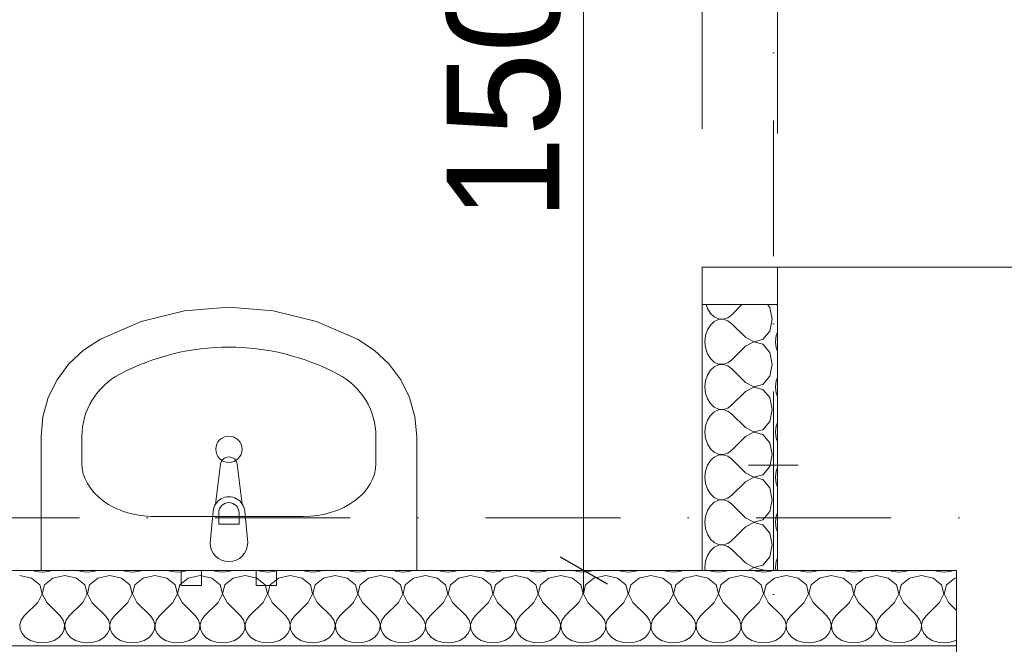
# Model space of a CAD drawing. Header units: millimetres. Extents: x 100377 to 152816, y -1988 to 13902.
# Tile 18 of 58: x 130469 to 131780, y 139 to 969. Entities that reach past the tile are written whole.
import ezdxf

# ---------------------------------------------------------------- set-up
doc = ezdxf.new("R2010")
doc.units = ezdxf.units.MM
doc.header["$MEASUREMENT"] = 0
doc.linetypes.add('Kropki i Kreski', pattern=[360, 180, -90, 0, -90])
doc.layers.add('Nowe_0', color=7, linetype='Continuous')
doc.layers.add('Nowe_299-A Wymiary Opisy', color=7, linetype='Continuous')
for name, color, linetype, lineweight in [('Nowe_0_Nr_pióra__1', 7, 'Continuous', 13), ('Nowe_0_Nr_pióra__2', 251, 'Continuous', 13), ('Nowe_299-A Wymiary Opisy_Nr_pióra__1', 7, 'Continuous', 13), ('Nowe_299-A Wymiary Opisy_Nr_pióra__21', 7, 'Continuous', 25), ('Nowe_810-G Ogólne_Nr_pióra__1', 7, 'Continuous', 13)]:
    doc.layers.add(name, color=color, linetype=linetype, lineweight=lineweight)
doc.styles.add('STYL_AUTOMATYCZNY_1', font='txt')
doc.dimstyles.new('STYL_AUTOMATYCZNY__2', dxfattribs={"dimtxt": 200, "dimasz": 47.5, "dimexe": 0.18, "dimexo": 300, "dimgap": 0.09, "dimtad": 1, "dimtih": 1, "dimtoh": 1, "dimdec": 0, "dimlfac": 0.1, "dimzin": 0, "dimdsep": 46, "dimtxsty": 'STYL_AUTOMATYCZNY_1', "dimblk": 'ARROWHEAD_2', "dimblk1": 'ARROWHEAD_2', "dimblk2": 'ARROWHEAD_2', "dimcen": 0.09, "dimclrd": 7, "dimclre": 7, "dimclrt": 7, "dimadec": 1, "dimazin": 0, "dimtfac": 1, "dimtdec": 4, "dimtmove": 0, "dimatfit": 3, "dimfxl": 0, "dimtolj": 1, "dimtzin": 0, "dimarcsym": 0})
doc.dimstyles.new('STYL_AUTOMATYCZNY__4', dxfattribs={"dimtxt": 150, "dimasz": 47.5, "dimexe": 0.18, "dimexo": 300, "dimgap": 0.09, "dimtad": 1, "dimdec": 0, "dimlfac": 0.1, "dimzin": 0, "dimdsep": 46, "dimtxsty": 'STYL_AUTOMATYCZNY_1', "dimblk": 'ARROWHEAD_2', "dimblk1": 'ARROWHEAD_2', "dimblk2": 'ARROWHEAD_2', "dimcen": 0.09, "dimclrd": 7, "dimclre": 7, "dimclrt": 7, "dimadec": 1, "dimazin": 0, "dimtfac": 1, "dimtdec": 4, "dimtmove": 0, "dimatfit": 3, "dimfxl": 0, "dimtolj": 1, "dimtzin": 0, "dimarcsym": 0})

# ---------------------------------------------------------------- blocks, each defined once
blk = doc.blocks.new('*X36')
at = {"layer": 'Nowe_0_Nr_pióra__1', "color": 7, "linetype": 'Continuous', "lineweight": 13}
for p, q in [((131382.9, 590.4), (131384.6, 585.2)), ((131430.5, 590.4), (131417.1, 577)), ((131467.5, 586.8), (131464.5, 590.4)), ((131476.9, 590.4), (131477.7, 588.2)), ((131384.6, 585.2), (131388.5, 578.8)), ((131388.5, 578.8), (131393.6, 574.1)), ((131411.7, 573), (131417.1, 577)), ((131470.8, 571), (131467.5, 586.8)), ((131393.6, 567.8), (131388.5, 563.1)), ((131393.6, 574.1), (131399.5, 571.5)), ((131399.5, 570.5), (131393.6, 567.8)), ((131399.5, 571.5), (131405.6, 571.1)), ((131405.6, 570.9), (131399.5, 570.5)), ((131405.6, 571.1), (131411.7, 573)), ((131411.7, 569), (131405.6, 570.9)), ((131417.1, 565), (131411.7, 569)), ((131435, 547), (131417.1, 565)), ((131467.5, 555.2), (131470.8, 571)), ((131384.6, 556.8), (131382.1, 549.2)), ((131388.5, 563.1), (131384.6, 556.8)), ((131458.4, 544.1), (131467.5, 555.2)), ((131477.7, 553.7), (131476.2, 549.2)), ((131382.1, 549.2), (131381.2, 541)), ((131381.2, 541), (131382.1, 532.8)), ((131435, 547), (131446.4, 541.1)), ((131446.4, 540.9), (131435, 535)), ((131446.4, 541.1), (131458.4, 544.1)), ((131458.4, 537.8), (131446.4, 540.9)), ((131467.5, 526.8), (131458.4, 537.8)), ((131476.2, 549.2), (131475.3, 541)), ((131475.3, 541), (131476.2, 532.8)), ((131382.1, 532.8), (131384.6, 525.2)), ((131384.6, 525.2), (131388.5, 518.8)), ((131435, 535), (131417.1, 517)), ((131470.8, 511), (131467.5, 526.8)), ((131476.2, 532.8), (131477.7, 528.2)), ((131388.5, 518.8), (131393.6, 514.1)), ((131393.6, 514.1), (131399.5, 511.5)), ((131399.5, 511.5), (131405.6, 511.1)), ((131405.6, 511.1), (131411.7, 513)), ((131411.7, 513), (131417.1, 517)), ((131467.5, 495.2), (131470.8, 511)), ((131388.5, 503.1), (131384.6, 496.8)), ((131393.6, 507.8), (131388.5, 503.1)), ((131399.5, 510.5), (131393.6, 507.8)), ((131405.6, 510.9), (131399.5, 510.5)), ((131411.7, 509), (131405.6, 510.9)), ((131417.1, 505), (131411.7, 509)), ((131435, 487), (131417.1, 505)), ((131382.1, 489.2), (131381.2, 481)), ((131384.6, 496.8), (131382.1, 489.2)), ((131435, 487), (131446.4, 481.1)), ((131458.4, 484.1), (131467.5, 495.2)), ((131476.2, 489.2), (131475.3, 481)), ((131477.7, 493.7), (131476.2, 489.2)), ((131381.2, 481), (131382.1, 472.8)), ((131382.1, 472.8), (131384.6, 465.2)), ((131435, 475), (131417.1, 457)), ((131446.4, 480.9), (131435, 475)), ((131446.4, 481.1), (131458.4, 484.1)), ((131458.4, 477.8), (131446.4, 480.9)), ((131467.5, 466.8), (131458.4, 477.8)), ((131475.3, 481), (131476.2, 472.8)), ((131476.2, 472.8), (131477.7, 468.2)), ((131384.6, 465.2), (131388.5, 458.8)), ((131388.5, 458.8), (131393.6, 454.1)), ((131470.8, 451), (131467.5, 466.8)), ((131393.6, 447.8), (131388.5, 443.1)), ((131393.6, 454.1), (131399.5, 451.5)), ((131399.5, 450.5), (131393.6, 447.8)), ((131399.5, 451.5), (131405.6, 451.1)), ((131405.6, 450.9), (131399.5, 450.5)), ((131405.6, 451.1), (131411.7, 453)), ((131411.7, 449), (131405.6, 450.9)), ((131411.7, 453), (131417.1, 457)), ((131417.1, 445), (131411.7, 449)), ((131467.5, 435.2), (131470.8, 451)), ((131384.6, 436.8), (131382.1, 429.2)), ((131388.5, 443.1), (131384.6, 436.8)), ((131435, 427), (131417.1, 445)), ((131458.4, 424.1), (131467.5, 435.2)), ((131477.7, 433.7), (131476.2, 429.2)), ((131382.1, 429.2), (131381.2, 421)), ((131381.2, 421), (131382.1, 412.8)), ((131435, 427), (131446.4, 421.1)), ((131446.4, 420.9), (131435, 415)), ((131446.4, 421.1), (131458.4, 424.1)), ((131458.4, 417.8), (131446.4, 420.9)), ((131476.2, 429.2), (131475.3, 421)), ((131475.3, 421), (131476.2, 412.8)), ((131382.1, 412.8), (131384.6, 405.2)), ((131435, 415), (131417.1, 397)), ((131467.5, 406.8), (131458.4, 417.8)), ((131470.8, 391), (131467.5, 406.8)), ((131476.2, 412.8), (131477.7, 408.2)), ((131384.6, 405.2), (131388.5, 398.8)), ((131388.5, 398.8), (131393.6, 394.1)), ((131393.6, 394.1), (131399.5, 391.5)), ((131411.7, 393), (131417.1, 397)), ((131388.5, 383.1), (131384.6, 376.8)), ((131393.6, 387.8), (131388.5, 383.1)), ((131399.5, 390.5), (131393.6, 387.8)), ((131399.5, 391.5), (131405.6, 391.1)), ((131405.6, 390.9), (131399.5, 390.5)), ((131405.6, 391.1), (131411.7, 393)), ((131411.7, 389), (131405.6, 390.9)), ((131417.1, 385), (131411.7, 389)), ((131435, 367), (131417.1, 385)), ((131467.5, 375.2), (131470.8, 391)), ((131382.1, 369.2), (131381.2, 361)), ((131384.6, 376.8), (131382.1, 369.2)), ((131435, 367), (131446.4, 361.1)), ((131458.4, 364.1), (131467.5, 375.2)), ((131476.2, 369.2), (131475.3, 361)), ((131477.7, 373.7), (131476.2, 369.2)), ((131381.2, 361), (131382.1, 352.8)), ((131435, 355), (131417.1, 337)), ((131446.4, 360.9), (131435, 355)), ((131446.4, 361.1), (131458.4, 364.1)), ((131458.4, 357.8), (131446.4, 360.9)), ((131467.5, 346.8), (131458.4, 357.8)), ((131475.3, 361), (131476.2, 352.8)), ((131382.1, 352.8), (131384.6, 345.2)), ((131384.6, 345.2), (131388.5, 338.8)), ((131470.8, 331), (131467.5, 346.8)), ((131476.2, 352.8), (131477.7, 348.2)), ((131388.5, 338.8), (131393.6, 334.1)), ((131393.6, 327.8), (131388.5, 323.1)), ((131393.6, 334.1), (131399.5, 331.5)), ((131399.5, 330.5), (131393.6, 327.8)), ((131399.5, 331.5), (131405.6, 331.1)), ((131405.6, 330.9), (131399.5, 330.5)), ((131405.6, 331.1), (131411.7, 333)), ((131411.7, 329), (131405.6, 330.9)), ((131411.7, 333), (131417.1, 337)), ((131417.1, 325), (131411.7, 329)), ((131467.5, 315.2), (131470.8, 331)), ((131384.6, 316.8), (131382.1, 309.2)), ((131388.5, 323.1), (131384.6, 316.8)), ((131435, 307), (131417.1, 325)), ((131458.4, 304.1), (131467.5, 315.2)), ((131382.1, 309.2), (131381.2, 301)), ((131435, 307), (131446.4, 301.1)), ((131446.4, 301.1), (131458.4, 304.1)), ((131476.2, 309.2), (131475.3, 301)), ((131477.7, 313.7), (131476.2, 309.2)), ((131381.2, 301), (131382.1, 292.8)), ((131382.1, 292.8), (131384.6, 285.2)), ((131435, 295), (131417.1, 277)), ((131446.4, 300.9), (131435, 295)), ((131458.4, 297.8), (131446.4, 300.9)), ((131467.5, 286.8), (131458.4, 297.8)), ((131475.3, 301), (131476.2, 292.8)), ((131476.2, 292.8), (131477.7, 288.2)), ((131384.6, 285.2), (131388.5, 278.8)), ((131388.5, 278.8), (131393.6, 274.1)), ((131411.7, 273), (131417.1, 277)), ((131470.8, 271), (131467.5, 286.8)), ((131388.5, 263.1), (131384.6, 256.8)), ((131393.6, 267.8), (131388.5, 263.1)), ((131393.6, 274.1), (131399.5, 271.5)), ((131399.5, 270.5), (131393.6, 267.8)), ((131399.5, 271.5), (131405.6, 271.1)), ((131405.6, 270.9), (131399.5, 270.5)), ((131405.6, 271.1), (131411.7, 273)), ((131411.7, 269), (131405.6, 270.9)), ((131417.1, 265), (131411.7, 269)), ((131435, 247), (131417.1, 265)), ((131467.5, 255.2), (131470.8, 271)), ((131382.1, 249.2), (131381.2, 241)), ((131384.6, 256.8), (131382.1, 249.2)), ((131458.4, 244.1), (131467.5, 255.2)), ((131476.2, 249.2), (131475.3, 241)), ((131477.7, 253.7), (131476.2, 249.2)), ((131381.2, 241), (131381.6, 237)), ((131435, 247), (131446.4, 241.1)), ((131446.4, 240.9), (131439, 237)), ((131446.4, 241.1), (131458.4, 244.1)), ((131458.4, 237.8), (131446.4, 240.9)), ((131459.1, 237), (131458.4, 237.8)), ((131475.3, 241), (131475.7, 237))]:
    blk.add_line(p, q, dxfattribs=at)
blk = doc.blocks.new('Wypełnienie_18_1', base_point=(0, 0))
at = {"layer": 'Nowe_0_Nr_pióra__1', "color": 7, "linetype": 'Continuous', "lineweight": 13, "flags": 128}
blk.add_lwpolyline([(131377.7, 237), (131477.7, 237), (131477.7, 590.4), (131377.7, 590.4)], close=True, dxfattribs=at)
at = {"layer": 'Nowe_0_Nr_pióra__1', "color": 7, "linetype": 'Continuous', "lineweight": 13}
blk.add_blockref('*X36', (0, 0), dxfattribs=at)
blk = doc.blocks.new('*X62')
at = {"layer": 'Nowe_0_Nr_pióra__1', "color": 7, "linetype": 'Continuous', "lineweight": 13}
for p, q in [((130486.6, 237), (130491.2, 235.5)), ((130507.6, 235.5), (130512.1, 237)), ((130546.6, 237), (130551.2, 235.5)), ((130567.6, 235.5), (130572.1, 237)), ((130606.6, 237), (130611.2, 235.5)), ((130627.6, 235.5), (130632.1, 237)), ((130666.6, 237), (130671.2, 235.5)), ((130687.6, 235.5), (130692.1, 237)), ((130726.6, 237), (130731.2, 235.5)), ((130747.6, 235.5), (130752.1, 237)), ((130786.6, 237), (130791.2, 235.5)), ((130807.6, 235.5), (130812.1, 237)), ((130846.6, 237), (130851.2, 235.5)), ((130867.6, 235.5), (130872.1, 237)), ((130906.6, 237), (130911.2, 235.5)), ((130927.6, 235.5), (130932.1, 237)), ((130966.6, 237), (130971.2, 235.5)), ((130987.6, 235.5), (130992.1, 237)), ((131026.6, 237), (131031.2, 235.5)), ((131047.6, 235.5), (131052.1, 237)), ((131086.6, 237), (131091.2, 235.5)), ((131107.6, 235.5), (131112.1, 237)), ((131146.6, 237), (131151.2, 235.5)), ((131167.6, 235.5), (131172.1, 237)), ((131206.6, 237), (131211.2, 235.5)), ((131227.6, 235.5), (131232.1, 237)), ((131266.6, 237), (131271.2, 235.5)), ((131287.6, 235.5), (131292.1, 237)), ((131326.6, 237), (131331.2, 235.5)), ((131347.6, 235.5), (131352.1, 237)), ((131386.6, 237), (131391.2, 235.5)), ((131407.6, 235.5), (131412.1, 237)), ((131446.6, 237), (131451.2, 235.5)), ((131467.6, 235.5), (131472.1, 237)), ((131506.6, 237), (131511.2, 235.5)), ((131527.6, 235.5), (131532.1, 237)), ((131566.6, 237), (131571.2, 235.5)), ((131587.6, 235.5), (131592.1, 237)), ((131626.6, 237), (131631.2, 235.5)), ((131647.6, 235.5), (131652.1, 237)), ((131686.6, 237), (131691.2, 235.5)), ((131707.6, 235.5), (131712.1, 237)), ((130485.1, 226.9), (130469.4, 230.2)), ((130496.2, 217.8), (130485.1, 226.9)), ((130491.2, 235.5), (130499.4, 234.7)), ((130499.4, 234.7), (130507.6, 235.5)), ((130513.6, 226.9), (130502.5, 217.8)), ((130529.4, 230.2), (130513.6, 226.9)), ((130545.1, 226.9), (130529.4, 230.2)), ((130556.2, 217.8), (130545.1, 226.9)), ((130551.2, 235.5), (130559.4, 234.7)), ((130559.4, 234.7), (130567.6, 235.5)), ((130573.6, 226.9), (130562.5, 217.8)), ((130589.4, 230.2), (130573.6, 226.9)), ((130605.1, 226.9), (130589.4, 230.2)), ((130616.2, 217.8), (130605.1, 226.9)), ((130611.2, 235.5), (130619.4, 234.7)), ((130619.4, 234.7), (130627.6, 235.5)), ((130633.6, 226.9), (130622.5, 217.8)), ((130649.4, 230.2), (130633.6, 226.9)), ((130665.1, 226.9), (130649.4, 230.2)), ((130676.2, 217.8), (130665.1, 226.9)), ((130671.2, 235.5), (130679.4, 234.7)), ((130679.4, 234.7), (130687.6, 235.5)), ((130693.6, 226.9), (130682.5, 217.8)), ((130709.4, 230.2), (130693.6, 226.9)), ((130725.1, 226.9), (130709.4, 230.2)), ((130736.2, 217.8), (130725.1, 226.9)), ((130731.2, 235.5), (130739.4, 234.7)), ((130739.4, 234.7), (130747.6, 235.5)), ((130753.6, 226.9), (130742.5, 217.8)), ((130769.4, 230.2), (130753.6, 226.9)), ((130785.1, 226.9), (130769.4, 230.2)), ((130796.2, 217.8), (130785.1, 226.9)), ((130791.2, 235.5), (130799.4, 234.7)), ((130799.4, 234.7), (130807.6, 235.5)), ((130813.6, 226.9), (130802.5, 217.8)), ((130829.4, 230.2), (130813.6, 226.9)), ((130845.1, 226.9), (130829.4, 230.2)), ((130856.2, 217.8), (130845.1, 226.9)), ((130851.2, 235.5), (130859.4, 234.7)), ((130859.4, 234.7), (130867.6, 235.5)), ((130873.6, 226.9), (130862.5, 217.8)), ((130889.4, 230.2), (130873.6, 226.9)), ((130905.1, 226.9), (130889.4, 230.2)), ((130916.2, 217.8), (130905.1, 226.9)), ((130911.2, 235.5), (130919.4, 234.7)), ((130919.4, 234.7), (130927.6, 235.5)), ((130933.6, 226.9), (130922.5, 217.8)), ((130949.4, 230.2), (130933.6, 226.9)), ((130965.1, 226.9), (130949.4, 230.2)), ((130976.2, 217.8), (130965.1, 226.9)), ((130971.2, 235.5), (130979.4, 234.7)), ((130979.4, 234.7), (130987.6, 235.5)), ((130993.6, 226.9), (130982.5, 217.8)), ((131009.4, 230.2), (130993.6, 226.9)), ((131025.1, 226.9), (131009.4, 230.2)), ((131036.2, 217.8), (131025.1, 226.9)), ((131031.2, 235.5), (131039.4, 234.7)), ((131039.4, 234.7), (131047.6, 235.5)), ((131053.6, 226.9), (131042.5, 217.8)), ((131069.4, 230.2), (131053.6, 226.9)), ((131085.1, 226.9), (131069.4, 230.2)), ((131096.2, 217.8), (131085.1, 226.9)), ((131091.2, 235.5), (131099.4, 234.7)), ((131099.4, 234.7), (131107.6, 235.5)), ((131113.6, 226.9), (131102.5, 217.8)), ((131129.4, 230.2), (131113.6, 226.9)), ((131145.1, 226.9), (131129.4, 230.2)), ((131156.2, 217.8), (131145.1, 226.9)), ((131151.2, 235.5), (131159.4, 234.7)), ((131159.4, 234.7), (131167.6, 235.5)), ((131173.6, 226.9), (131162.5, 217.8)), ((131189.4, 230.2), (131173.6, 226.9)), ((131205.1, 226.9), (131189.4, 230.2)), ((131216.2, 217.8), (131205.1, 226.9)), ((131211.2, 235.5), (131219.4, 234.7)), ((131219.4, 234.7), (131227.6, 235.5)), ((131233.6, 226.9), (131222.5, 217.8)), ((131249.4, 230.2), (131233.6, 226.9)), ((131265.1, 226.9), (131249.4, 230.2)), ((131276.2, 217.8), (131265.1, 226.9)), ((131271.2, 235.5), (131279.4, 234.7)), ((131279.4, 234.7), (131287.6, 235.5)), ((131293.6, 226.9), (131282.5, 217.8)), ((131309.4, 230.2), (131293.6, 226.9)), ((131325.1, 226.9), (131309.4, 230.2)), ((131336.2, 217.8), (131325.1, 226.9)), ((131331.2, 235.5), (131339.4, 234.7)), ((131339.4, 234.7), (131347.6, 235.5)), ((131353.6, 226.9), (131342.5, 217.8)), ((131369.4, 230.2), (131353.6, 226.9)), ((131385.1, 226.9), (131369.4, 230.2)), ((131396.2, 217.8), (131385.1, 226.9)), ((131391.2, 235.5), (131399.4, 234.7)), ((131399.4, 234.7), (131407.6, 235.5)), ((131413.6, 226.9), (131402.5, 217.8)), ((131429.4, 230.2), (131413.6, 226.9)), ((131445.1, 226.9), (131429.4, 230.2)), ((131456.2, 217.8), (131445.1, 226.9)), ((131451.2, 235.5), (131459.4, 234.7)), ((131459.4, 234.7), (131467.6, 235.5)), ((131473.6, 226.9), (131462.5, 217.8)), ((131489.4, 230.2), (131473.6, 226.9)), ((131505.1, 226.9), (131489.4, 230.2)), ((131516.2, 217.8), (131505.1, 226.9)), ((131511.2, 235.5), (131519.4, 234.7)), ((131519.4, 234.7), (131527.6, 235.5)), ((131533.6, 226.9), (131522.5, 217.8)), ((131549.4, 230.2), (131533.6, 226.9)), ((131565.1, 226.9), (131549.4, 230.2)), ((131576.2, 217.8), (131565.1, 226.9)), ((131571.2, 235.5), (131579.4, 234.7)), ((131579.4, 234.7), (131587.6, 235.5)), ((131593.6, 226.9), (131582.5, 217.8)), ((131609.4, 230.2), (131593.6, 226.9)), ((131625.1, 226.9), (131609.4, 230.2)), ((131636.2, 217.8), (131625.1, 226.9)), ((131631.2, 235.5), (131639.4, 234.7)), ((131639.4, 234.7), (131647.6, 235.5)), ((131653.6, 226.9), (131642.5, 217.8)), ((131669.4, 230.2), (131653.6, 226.9)), ((131685.1, 226.9), (131669.4, 230.2)), ((131696.2, 217.8), (131685.1, 226.9)), ((131691.2, 235.5), (131699.4, 234.7)), ((131699.4, 234.7), (131707.6, 235.5)), ((131713.6, 226.9), (131702.5, 217.8)), ((131716.2, 227.4), (131713.6, 226.9)), ((130499.2, 205.8), (130496.2, 217.8)), ((130502.5, 217.8), (130499.5, 205.8)), ((130559.2, 205.8), (130556.2, 217.8)), ((130562.5, 217.8), (130559.5, 205.8)), ((130619.2, 205.8), (130616.2, 217.8)), ((130622.5, 217.8), (130619.5, 205.8)), ((130679.2, 205.8), (130676.2, 217.8)), ((130682.5, 217.8), (130679.5, 205.8)), ((130739.2, 205.8), (130736.2, 217.8)), ((130742.5, 217.8), (130739.5, 205.8)), ((130799.2, 205.8), (130796.2, 217.8)), ((130802.5, 217.8), (130799.5, 205.8)), ((130859.2, 205.8), (130856.2, 217.8)), ((130862.5, 217.8), (130859.5, 205.8)), ((130919.2, 205.8), (130916.2, 217.8)), ((130922.5, 217.8), (130919.5, 205.8)), ((130979.2, 205.8), (130976.2, 217.8)), ((130982.5, 217.8), (130979.5, 205.8)), ((131039.2, 205.8), (131036.2, 217.8)), ((131042.5, 217.8), (131039.5, 205.8)), ((131099.2, 205.8), (131096.2, 217.8)), ((131102.5, 217.8), (131099.5, 205.8)), ((131159.2, 205.8), (131156.2, 217.8)), ((131162.5, 217.8), (131159.5, 205.8)), ((131219.2, 205.8), (131216.2, 217.8)), ((131222.5, 217.8), (131219.5, 205.8)), ((131279.2, 205.8), (131276.2, 217.8)), ((131282.5, 217.8), (131279.5, 205.8)), ((131339.2, 205.8), (131336.2, 217.8)), ((131342.5, 217.8), (131339.5, 205.8)), ((131399.2, 205.8), (131396.2, 217.8)), ((131402.5, 217.8), (131399.5, 205.8)), ((131459.2, 205.8), (131456.2, 217.8)), ((131462.5, 217.8), (131459.5, 205.8)), ((131519.2, 205.8), (131516.2, 217.8)), ((131522.5, 217.8), (131519.5, 205.8)), ((131579.2, 205.8), (131576.2, 217.8)), ((131582.5, 217.8), (131579.5, 205.8)), ((131639.2, 205.8), (131636.2, 217.8)), ((131642.5, 217.8), (131639.5, 205.8)), ((131699.2, 205.8), (131696.2, 217.8)), ((131702.5, 217.8), (131699.5, 205.8)), ((130493.4, 194.4), (130499.2, 205.8)), ((130499.5, 205.8), (130505.4, 194.4)), ((130553.4, 194.4), (130559.2, 205.8)), ((130559.5, 205.8), (130565.4, 194.4)), ((130613.4, 194.4), (130619.2, 205.8)), ((130619.5, 205.8), (130625.4, 194.4)), ((130673.4, 194.4), (130679.2, 205.8)), ((130679.5, 205.8), (130685.4, 194.4)), ((130733.4, 194.4), (130739.2, 205.8)), ((130739.5, 205.8), (130745.4, 194.4)), ((130793.4, 194.4), (130799.2, 205.8)), ((130799.5, 205.8), (130805.4, 194.4)), ((130853.4, 194.4), (130859.2, 205.8)), ((130859.5, 205.8), (130865.4, 194.4)), ((130913.4, 194.4), (130919.2, 205.8)), ((130919.5, 205.8), (130925.4, 194.4)), ((130973.4, 194.4), (130979.2, 205.8)), ((130979.5, 205.8), (130985.4, 194.4)), ((131033.4, 194.4), (131039.2, 205.8)), ((131039.5, 205.8), (131045.4, 194.4)), ((131093.4, 194.4), (131099.2, 205.8)), ((131099.5, 205.8), (131105.4, 194.4)), ((131153.4, 194.4), (131159.2, 205.8)), ((131159.5, 205.8), (131165.4, 194.4)), ((131213.4, 194.4), (131219.2, 205.8)), ((131219.5, 205.8), (131225.4, 194.4)), ((131273.4, 194.4), (131279.2, 205.8)), ((131279.5, 205.8), (131285.4, 194.4)), ((131333.4, 194.4), (131339.2, 205.8)), ((131339.5, 205.8), (131345.4, 194.4)), ((131393.4, 194.4), (131399.2, 205.8)), ((131399.5, 205.8), (131405.4, 194.4)), ((131453.4, 194.4), (131459.2, 205.8)), ((131459.5, 205.8), (131465.4, 194.4)), ((131513.4, 194.4), (131519.2, 205.8)), ((131519.5, 205.8), (131525.4, 194.4)), ((131573.4, 194.4), (131579.2, 205.8)), ((131579.5, 205.8), (131585.4, 194.4)), ((131633.4, 194.4), (131639.2, 205.8)), ((131639.5, 205.8), (131645.4, 194.4)), ((131693.4, 194.4), (131699.2, 205.8)), ((131699.5, 205.8), (131705.4, 194.4)), ((130493.4, 194.4), (130475.4, 176.5)), ((130505.4, 194.4), (130523.4, 176.5)), ((130553.4, 194.4), (130535.4, 176.5)), ((130565.4, 194.4), (130583.4, 176.5)), ((130613.4, 194.4), (130595.4, 176.5)), ((130625.4, 194.4), (130643.4, 176.5)), ((130673.4, 194.4), (130655.4, 176.5)), ((130685.4, 194.4), (130703.4, 176.5)), ((130733.4, 194.4), (130715.4, 176.5)), ((130745.4, 194.4), (130763.4, 176.5)), ((130793.4, 194.4), (130775.4, 176.5)), ((130805.4, 194.4), (130823.4, 176.5)), ((130853.4, 194.4), (130835.4, 176.5)), ((130865.4, 194.4), (130883.4, 176.5)), ((130913.4, 194.4), (130895.4, 176.5)), ((130925.4, 194.4), (130943.4, 176.5)), ((130973.4, 194.4), (130955.4, 176.5)), ((130985.4, 194.4), (131003.4, 176.5)), ((131033.4, 194.4), (131015.4, 176.5)), ((131045.4, 194.4), (131063.4, 176.5)), ((131093.4, 194.4), (131075.4, 176.5)), ((131105.4, 194.4), (131123.4, 176.5)), ((131153.4, 194.4), (131135.4, 176.5)), ((131165.4, 194.4), (131183.4, 176.5)), ((131213.4, 194.4), (131195.4, 176.5)), ((131225.4, 194.4), (131243.4, 176.5)), ((131273.4, 194.4), (131255.4, 176.5)), ((131285.4, 194.4), (131303.4, 176.5)), ((131333.4, 194.4), (131315.4, 176.5)), ((131345.4, 194.4), (131363.4, 176.5)), ((131393.4, 194.4), (131375.4, 176.5)), ((131405.4, 194.4), (131423.4, 176.5)), ((131453.4, 194.4), (131435.4, 176.5)), ((131465.4, 194.4), (131483.4, 176.5)), ((131513.4, 194.4), (131495.4, 176.5)), ((131525.4, 194.4), (131543.4, 176.5)), ((131573.4, 194.4), (131555.4, 176.5)), ((131585.4, 194.4), (131603.4, 176.5)), ((131633.4, 194.4), (131615.4, 176.5)), ((131645.4, 194.4), (131663.4, 176.5)), ((131693.4, 194.4), (131675.4, 176.5)), ((131705.4, 194.4), (131716.2, 183.6)), ((130471.3, 171.1), (130469.5, 165)), ((130475.4, 176.5), (130471.3, 171.1)), ((130527.4, 171.1), (130523.4, 176.5)), ((130529.2, 165), (130527.4, 171.1)), ((130531.3, 171.1), (130529.5, 165)), ((130535.4, 176.5), (130531.3, 171.1)), ((130587.4, 171.1), (130583.4, 176.5)), ((130589.2, 165), (130587.4, 171.1)), ((130591.3, 171.1), (130589.5, 165)), ((130595.4, 176.5), (130591.3, 171.1)), ((130647.4, 171.1), (130643.4, 176.5)), ((130649.2, 165), (130647.4, 171.1)), ((130651.3, 171.1), (130649.5, 165)), ((130655.4, 176.5), (130651.3, 171.1)), ((130707.4, 171.1), (130703.4, 176.5)), ((130709.2, 165), (130707.4, 171.1)), ((130711.3, 171.1), (130709.5, 165)), ((130715.4, 176.5), (130711.3, 171.1)), ((130767.4, 171.1), (130763.4, 176.5)), ((130769.2, 165), (130767.4, 171.1)), ((130771.3, 171.1), (130769.5, 165)), ((130775.4, 176.5), (130771.3, 171.1)), ((130827.4, 171.1), (130823.4, 176.5)), ((130829.2, 165), (130827.4, 171.1)), ((130831.3, 171.1), (130829.5, 165)), ((130835.4, 176.5), (130831.3, 171.1)), ((130887.4, 171.1), (130883.4, 176.5)), ((130889.2, 165), (130887.4, 171.1)), ((130891.3, 171.1), (130889.5, 165)), ((130895.4, 176.5), (130891.3, 171.1)), ((130947.4, 171.1), (130943.4, 176.5)), ((130949.2, 165), (130947.4, 171.1)), ((130951.3, 171.1), (130949.5, 165)), ((130955.4, 176.5), (130951.3, 171.1)), ((131007.4, 171.1), (131003.4, 176.5)), ((131009.2, 165), (131007.4, 171.1)), ((131011.3, 171.1), (131009.5, 165)), ((131015.4, 176.5), (131011.3, 171.1)), ((131067.4, 171.1), (131063.4, 176.5)), ((131069.2, 165), (131067.4, 171.1)), ((131071.3, 171.1), (131069.5, 165)), ((131075.4, 176.5), (131071.3, 171.1)), ((131127.4, 171.1), (131123.4, 176.5)), ((131129.2, 165), (131127.4, 171.1)), ((131131.3, 171.1), (131129.5, 165)), ((131135.4, 176.5), (131131.3, 171.1)), ((131187.4, 171.1), (131183.4, 176.5)), ((131189.2, 165), (131187.4, 171.1)), ((131191.3, 171.1), (131189.5, 165)), ((131195.4, 176.5), (131191.3, 171.1)), ((131247.4, 171.1), (131243.4, 176.5)), ((131249.2, 165), (131247.4, 171.1)), ((131251.3, 171.1), (131249.5, 165)), ((131255.4, 176.5), (131251.3, 171.1)), ((131307.4, 171.1), (131303.4, 176.5)), ((131309.2, 165), (131307.4, 171.1)), ((131311.3, 171.1), (131309.5, 165)), ((131315.4, 176.5), (131311.3, 171.1)), ((131367.4, 171.1), (131363.4, 176.5)), ((131369.2, 165), (131367.4, 171.1)), ((131371.3, 171.1), (131369.5, 165)), ((131375.4, 176.5), (131371.3, 171.1)), ((131427.4, 171.1), (131423.4, 176.5)), ((131429.2, 165), (131427.4, 171.1)), ((131431.3, 171.1), (131429.5, 165)), ((131435.4, 176.5), (131431.3, 171.1)), ((131487.4, 171.1), (131483.4, 176.5)), ((131489.2, 165), (131487.4, 171.1)), ((131491.3, 171.1), (131489.5, 165)), ((131495.4, 176.5), (131491.3, 171.1)), ((131547.4, 171.1), (131543.4, 176.5)), ((131549.2, 165), (131547.4, 171.1)), ((131551.3, 171.1), (131549.5, 165)), ((131555.4, 176.5), (131551.3, 171.1)), ((131607.4, 171.1), (131603.4, 176.5)), ((131609.2, 165), (131607.4, 171.1)), ((131611.3, 171.1), (131609.5, 165)), ((131615.4, 176.5), (131611.3, 171.1)), ((131667.4, 171.1), (131663.4, 176.5)), ((131669.2, 165), (131667.4, 171.1)), ((131671.3, 171.1), (131669.5, 165)), ((131675.4, 176.5), (131671.3, 171.1)), ((130469.5, 165), (130469.9, 158.9)), ((130469.9, 158.9), (130472.5, 153)), ((130526.2, 153), (130528.8, 158.9)), ((130528.8, 158.9), (130529.2, 165)), ((130529.5, 165), (130529.9, 158.9)), ((130529.9, 158.9), (130532.5, 153)), ((130586.2, 153), (130588.8, 158.9)), ((130588.8, 158.9), (130589.2, 165)), ((130589.5, 165), (130589.9, 158.9)), ((130589.9, 158.9), (130592.5, 153)), ((130646.2, 153), (130648.8, 158.9)), ((130648.8, 158.9), (130649.2, 165)), ((130649.5, 165), (130649.9, 158.9)), ((130649.9, 158.9), (130652.5, 153)), ((130706.2, 153), (130708.8, 158.9)), ((130708.8, 158.9), (130709.2, 165)), ((130709.5, 165), (130709.9, 158.9)), ((130709.9, 158.9), (130712.5, 153)), ((130766.2, 153), (130768.8, 158.9)), ((130768.8, 158.9), (130769.2, 165)), ((130769.5, 165), (130769.9, 158.9)), ((130769.9, 158.9), (130772.5, 153)), ((130826.2, 153), (130828.8, 158.9)), ((130828.8, 158.9), (130829.2, 165)), ((130829.5, 165), (130829.9, 158.9)), ((130829.9, 158.9), (130832.5, 153)), ((130886.2, 153), (130888.8, 158.9)), ((130888.8, 158.9), (130889.2, 165)), ((130889.5, 165), (130889.9, 158.9)), ((130889.9, 158.9), (130892.5, 153)), ((130946.2, 153), (130948.8, 158.9)), ((130948.8, 158.9), (130949.2, 165)), ((130949.5, 165), (130949.9, 158.9)), ((130949.9, 158.9), (130952.5, 153)), ((131006.2, 153), (131008.8, 158.9)), ((131008.8, 158.9), (131009.2, 165)), ((131009.5, 165), (131009.9, 158.9)), ((131009.9, 158.9), (131012.5, 153)), ((131066.2, 153), (131068.8, 158.9)), ((131068.8, 158.9), (131069.2, 165)), ((131069.5, 165), (131069.9, 158.9)), ((131069.9, 158.9), (131072.5, 153)), ((131126.2, 153), (131128.8, 158.9)), ((131128.8, 158.9), (131129.2, 165)), ((131129.5, 165), (131129.9, 158.9)), ((131129.9, 158.9), (131132.5, 153)), ((131186.2, 153), (131188.8, 158.9)), ((131188.8, 158.9), (131189.2, 165)), ((131189.5, 165), (131189.9, 158.9)), ((131189.9, 158.9), (131192.5, 153)), ((131246.2, 153), (131248.8, 158.9)), ((131248.8, 158.9), (131249.2, 165)), ((131249.5, 165), (131249.9, 158.9)), ((131249.9, 158.9), (131252.5, 153)), ((131306.2, 153), (131308.8, 158.9)), ((131308.8, 158.9), (131309.2, 165)), ((131309.5, 165), (131309.9, 158.9)), ((131309.9, 158.9), (131312.5, 153)), ((131366.2, 153), (131368.8, 158.9)), ((131368.8, 158.9), (131369.2, 165)), ((131369.5, 165), (131369.9, 158.9)), ((131369.9, 158.9), (131372.5, 153)), ((131426.2, 153), (131428.8, 158.9)), ((131428.8, 158.9), (131429.2, 165)), ((131429.5, 165), (131429.9, 158.9)), ((131429.9, 158.9), (131432.5, 153)), ((131486.2, 153), (131488.8, 158.9)), ((131488.8, 158.9), (131489.2, 165)), ((131489.5, 165), (131489.9, 158.9)), ((131489.9, 158.9), (131492.5, 153)), ((131546.2, 153), (131548.8, 158.9)), ((131548.8, 158.9), (131549.2, 165)), ((131549.5, 165), (131549.9, 158.9)), ((131549.9, 158.9), (131552.5, 153)), ((131606.2, 153), (131608.8, 158.9)), ((131608.8, 158.9), (131609.2, 165)), ((131609.5, 165), (131609.9, 158.9)), ((131609.9, 158.9), (131612.5, 153)), ((131666.2, 153), (131668.8, 158.9)), ((131668.8, 158.9), (131669.2, 165)), ((131669.5, 165), (131669.9, 158.9)), ((131669.9, 158.9), (131672.5, 153)), ((130472.5, 153), (130477.2, 147.9)), ((130477.2, 147.9), (130483.6, 144)), ((130515.1, 144), (130521.5, 147.9)), ((130521.5, 147.9), (130526.2, 153)), ((130532.5, 153), (130537.2, 147.9)), ((130537.2, 147.9), (130543.6, 144)), ((130575.1, 144), (130581.5, 147.9)), ((130581.5, 147.9), (130586.2, 153)), ((130592.5, 153), (130597.2, 147.9)), ((130597.2, 147.9), (130603.6, 144)), ((130635.1, 144), (130641.5, 147.9)), ((130641.5, 147.9), (130646.2, 153)), ((130652.5, 153), (130657.2, 147.9)), ((130657.2, 147.9), (130663.6, 144)), ((130695.1, 144), (130701.5, 147.9)), ((130701.5, 147.9), (130706.2, 153)), ((130712.5, 153), (130717.2, 147.9)), ((130717.2, 147.9), (130723.6, 144)), ((130755.1, 144), (130761.5, 147.9)), ((130761.5, 147.9), (130766.2, 153)), ((130772.5, 153), (130777.2, 147.9)), ((130777.2, 147.9), (130783.6, 144)), ((130815.1, 144), (130821.5, 147.9)), ((130821.5, 147.9), (130826.2, 153)), ((130832.5, 153), (130837.2, 147.9)), ((130837.2, 147.9), (130843.6, 144)), ((130875.1, 144), (130881.5, 147.9)), ((130881.5, 147.9), (130886.2, 153)), ((130892.5, 153), (130897.2, 147.9)), ((130897.2, 147.9), (130903.6, 144)), ((130935.1, 144), (130941.5, 147.9)), ((130941.5, 147.9), (130946.2, 153)), ((130952.5, 153), (130957.2, 147.9)), ((130957.2, 147.9), (130963.6, 144)), ((130995.1, 144), (131001.5, 147.9)), ((131001.5, 147.9), (131006.2, 153)), ((131012.5, 153), (131017.2, 147.9)), ((131017.2, 147.9), (131023.6, 144)), ((131055.1, 144), (131061.5, 147.9)), ((131061.5, 147.9), (131066.2, 153)), ((131072.5, 153), (131077.2, 147.9)), ((131077.2, 147.9), (131083.6, 144)), ((131115.1, 144), (131121.5, 147.9)), ((131121.5, 147.9), (131126.2, 153)), ((131132.5, 153), (131137.2, 147.9)), ((131137.2, 147.9), (131143.6, 144)), ((131175.1, 144), (131181.5, 147.9)), ((131181.5, 147.9), (131186.2, 153)), ((131192.5, 153), (131197.2, 147.9)), ((131197.2, 147.9), (131203.6, 144)), ((131235.1, 144), (131241.5, 147.9)), ((131241.5, 147.9), (131246.2, 153)), ((131252.5, 153), (131257.2, 147.9)), ((131257.2, 147.9), (131263.6, 144)), ((131295.1, 144), (131301.5, 147.9)), ((131301.5, 147.9), (131306.2, 153)), ((131312.5, 153), (131317.2, 147.9)), ((131317.2, 147.9), (131323.6, 144)), ((131355.1, 144), (131361.5, 147.9)), ((131361.5, 147.9), (131366.2, 153)), ((131372.5, 153), (131377.2, 147.9)), ((131377.2, 147.9), (131383.6, 144)), ((131415.1, 144), (131421.5, 147.9)), ((131421.5, 147.9), (131426.2, 153)), ((131432.5, 153), (131437.2, 147.9)), ((131437.2, 147.9), (131443.6, 144)), ((131475.1, 144), (131481.5, 147.9)), ((131481.5, 147.9), (131486.2, 153)), ((131492.5, 153), (131497.2, 147.9)), ((131497.2, 147.9), (131503.6, 144)), ((131535.1, 144), (131541.5, 147.9)), ((131541.5, 147.9), (131546.2, 153)), ((131552.5, 153), (131557.2, 147.9)), ((131557.2, 147.9), (131563.6, 144)), ((131595.1, 144), (131601.5, 147.9)), ((131601.5, 147.9), (131606.2, 153)), ((131612.5, 153), (131617.2, 147.9)), ((131617.2, 147.9), (131623.6, 144)), ((131655.1, 144), (131661.5, 147.9)), ((131661.5, 147.9), (131666.2, 153)), ((131672.5, 153), (131677.2, 147.9)), ((131677.2, 147.9), (131683.6, 144)), ((131715.1, 144), (131716.2, 144.6)), ((130483.6, 144), (130491.2, 141.5)), ((130491.2, 141.5), (130499.4, 140.6)), ((130499.4, 140.6), (130507.6, 141.5)), ((130507.6, 141.5), (130515.1, 144)), ((130543.6, 144), (130551.2, 141.5)), ((130551.2, 141.5), (130559.4, 140.6)), ((130559.4, 140.6), (130567.6, 141.5)), ((130567.6, 141.5), (130575.1, 144)), ((130603.6, 144), (130611.2, 141.5)), ((130611.2, 141.5), (130619.4, 140.6)), ((130619.4, 140.6), (130627.6, 141.5)), ((130627.6, 141.5), (130635.1, 144)), ((130663.6, 144), (130671.2, 141.5)), ((130671.2, 141.5), (130679.4, 140.6)), ((130679.4, 140.6), (130687.6, 141.5)), ((130687.6, 141.5), (130695.1, 144)), ((130723.6, 144), (130731.2, 141.5)), ((130731.2, 141.5), (130739.4, 140.6)), ((130739.4, 140.6), (130747.6, 141.5)), ((130747.6, 141.5), (130755.1, 144)), ((130783.6, 144), (130791.2, 141.5)), ((130791.2, 141.5), (130799.4, 140.6)), ((130799.4, 140.6), (130807.6, 141.5)), ((130807.6, 141.5), (130815.1, 144)), ((130843.6, 144), (130851.2, 141.5)), ((130851.2, 141.5), (130859.4, 140.6)), ((130859.4, 140.6), (130867.6, 141.5)), ((130867.6, 141.5), (130875.1, 144)), ((130903.6, 144), (130911.2, 141.5)), ((130911.2, 141.5), (130919.4, 140.6)), ((130919.4, 140.6), (130927.6, 141.5)), ((130927.6, 141.5), (130935.1, 144)), ((130963.6, 144), (130971.2, 141.5)), ((130971.2, 141.5), (130979.4, 140.6)), ((130979.4, 140.6), (130987.6, 141.5)), ((130987.6, 141.5), (130995.1, 144)), ((131023.6, 144), (131031.2, 141.5)), ((131031.2, 141.5), (131039.4, 140.6)), ((131039.4, 140.6), (131047.6, 141.5)), ((131047.6, 141.5), (131055.1, 144)), ((131083.6, 144), (131091.2, 141.5)), ((131091.2, 141.5), (131099.4, 140.6)), ((131099.4, 140.6), (131107.6, 141.5)), ((131107.6, 141.5), (131115.1, 144)), ((131143.6, 144), (131151.2, 141.5)), ((131151.2, 141.5), (131159.4, 140.6)), ((131159.4, 140.6), (131167.6, 141.5)), ((131167.6, 141.5), (131175.1, 144)), ((131203.6, 144), (131211.2, 141.5)), ((131211.2, 141.5), (131219.4, 140.6)), ((131219.4, 140.6), (131227.6, 141.5)), ((131227.6, 141.5), (131235.1, 144)), ((131263.6, 144), (131271.2, 141.5)), ((131271.2, 141.5), (131279.4, 140.6)), ((131279.4, 140.6), (131287.6, 141.5)), ((131287.6, 141.5), (131295.1, 144)), ((131323.6, 144), (131331.2, 141.5)), ((131331.2, 141.5), (131339.4, 140.6)), ((131339.4, 140.6), (131347.6, 141.5)), ((131347.6, 141.5), (131355.1, 144)), ((131383.6, 144), (131391.2, 141.5)), ((131391.2, 141.5), (131399.4, 140.6)), ((131399.4, 140.6), (131407.6, 141.5)), ((131407.6, 141.5), (131415.1, 144)), ((131443.6, 144), (131451.2, 141.5)), ((131451.2, 141.5), (131459.4, 140.6)), ((131459.4, 140.6), (131467.6, 141.5)), ((131467.6, 141.5), (131475.1, 144)), ((131503.6, 144), (131511.2, 141.5)), ((131511.2, 141.5), (131519.4, 140.6)), ((131519.4, 140.6), (131527.6, 141.5)), ((131527.6, 141.5), (131535.1, 144)), ((131563.6, 144), (131571.2, 141.5)), ((131571.2, 141.5), (131579.4, 140.6)), ((131579.4, 140.6), (131587.6, 141.5)), ((131587.6, 141.5), (131595.1, 144)), ((131623.6, 144), (131631.2, 141.5)), ((131631.2, 141.5), (131639.4, 140.6)), ((131639.4, 140.6), (131647.6, 141.5)), ((131647.6, 141.5), (131655.1, 144)), ((131683.6, 144), (131691.2, 141.5)), ((131691.2, 141.5), (131699.4, 140.6)), ((131699.4, 140.6), (131707.6, 141.5)), ((131707.6, 141.5), (131715.1, 144))]:
    blk.add_line(p, q, dxfattribs=at)
blk = doc.blocks.new('Wypełnienie_31_1', base_point=(0, 0))
at = {"layer": 'Nowe_0_Nr_pióra__1', "color": 7, "linetype": 'Continuous', "lineweight": 13, "flags": 128}
blk.add_lwpolyline([(128476.4, 137), (131716.2, 137), (131716.2, 237), (128476.4, 237)], close=True, dxfattribs=at)
at = {"layer": 'Nowe_0_Nr_pióra__1', "color": 7, "linetype": 'Continuous', "lineweight": 13}
blk.add_blockref('*X62', (0, 0), dxfattribs=at)
blk = doc.blocks.new('Umywalka 24')
at = {"layer": 'Nowe_0_Nr_pióra__2', "color": 251, "linetype": 'Continuous', "lineweight": 13}
for p, q in [((-13.6, -76.6), (-13.6, -61.7)), ((-13.6, -61.7), (13.6, -61.7)), ((13.6, -61.7), (13.6, -76.6)), ((99, -71.8), (-99, -71.8)), ((-195.7, -142.5), (-195.7, -178.2)), ((195.7, -142.5), (195.7, -178.2))]:
    blk.add_line(p, q, dxfattribs=at)
at = {"layer": 'Nowe_0_Nr_pióra__2', "color": 251, "linetype": 'Continuous', "lineweight": 13, "flags": 128}
for points in [[(-63.5, 0), (-36.5, 0), (-36.5, 20), (-63.5, 20)], [(36.5, 0), (63.5, 0), (63.5, 20), (36.5, 20)], [(-250, 0), (-250, -178.2), (-247.6, -204.4), (-240.4, -229.8), (-228.7, -253.5), (-212.9, -274.9), (-193.5, -293.1), (-171, -307.7), (-116.7, -331), (-59.1, -345.2), (0, -350), (59.1, -345.2), (116.7, -331), (171, -307.7), (193.5, -293.1), (212.9, -274.9), (228.7, -253.5), (240.4, -229.8), (247.6, -204.4), (250, -178.2), (250, 0)]]:
    blk.add_lwpolyline(points, close=True, dxfattribs=at)
blk.add_lwpolyline([(-25, -36.8), (-21, -78.8, 0.12102), (-17.7, -88.3), (-11.1, -141.2, 0.882566), (11.1, -141.2), (17.7, -88.3, 0.12102), (21, -78.8), (25, -36.8, 1)], format="xyb", close=True, dxfattribs=at)
at = {"layer": 'Nowe_0_Nr_pióra__2', "color": 251, "linetype": 'Continuous', "lineweight": 13}
blk.add_circle((0, -161.1), 17.5, dxfattribs=at)
for centre, radius, start, end in [((0, -76.6), 13.6, 180, 0), ((0, -76.9), 21.1, 212.771, 327.229)]:
    blk.add_arc(centre, radius, start, end, dxfattribs=at)
for centre, major_axis, ratio, start_param, end_param in [((-98.9, -142.5), (96.7, 0), 0.731403, 1.570796, 3.141593), ((98.9, -142.5), (96.7, 0), 0.731403, 0, 1.570796), ((-99, -178.2), (96.6, 0), 0.975758, 3.141593, 4.215414), ((99, -178.2), (96.6, 0), 0.975758, 5.209364, 6.283185), ((0, 0), (304.3, 0), 0.975758, 4.215414, 5.209364)]:
    blk.add_ellipse(centre, major_axis=major_axis, ratio=ratio, start_param=start_param, end_param=end_param, dxfattribs=at)
blk = doc.blocks.new('*D179')
at = {"layer": 'Nowe_299-A Wymiary Opisy_Nr_pióra__1', "color": 7, "linetype": 'Continuous', "lineweight": 13}
for p, q in [((128694.9, 973.3), (128694.9, 1287.8)), ((131377.7, 824.1), (131377.7, 1287.8)), ((128694.9, 1240.9), (131377.7, 1240.9))]:
    blk.add_line(p, q, dxfattribs=at)
at = {"layer": 'Nowe_299-A Wymiary Opisy_Nr_pióra__21', "color": 7, "linetype": 'Continuous', "lineweight": 25}
for p, q in [((128712.9, 1272.1), (128676.9, 1209.6)), ((131395.7, 1272.1), (131359.6, 1209.6))]:
    blk.add_line(p, q, dxfattribs=at)
at = {"layer": 'Nowe_299-A Wymiary Opisy_Nr_pióra__1', "color": 7, "lineweight": 13, "char_height": 200, "attachment_point": 7, "style": 'STYL_AUTOMATYCZNY_1'}
for s, insert in [('{\\A1;268}', (129656.8, 1280.9)), ('{\\A1;10}', (131056, 1280.9))]:
    blk.add_mtext(s, dxfattribs=dict(at, insert=insert))
blk = doc.blocks.new('ARROWHEAD_2')
at = {"color": 0, "linetype": 'Continuous', "lineweight": 0}
for p, q in [((-0.378, -0.655), (0.378, 0.655)), ((0, 0), (-1, 0))]:
    blk.add_line(p, q, dxfattribs=at)
blk = doc.blocks.new('*D180')
at = {"layer": 'Nowe_299-A Wymiary Opisy_Nr_pióra__1', "color": 7, "linetype": 'Continuous', "lineweight": 13}
for p, q in [((131377.7, 824.1), (131377.7, 1287.8)), ((131477.7, 818), (131477.7, 1287.8)), ((131377.7, 1240.9), (131477.7, 1240.9))]:
    blk.add_line(p, q, dxfattribs=at)
at = {"layer": 'Nowe_299-A Wymiary Opisy_Nr_pióra__21', "color": 7, "linetype": 'Continuous', "lineweight": 25}
for p, q in [((131395.7, 1272.1), (131359.6, 1209.6)), ((131495.7, 1272.1), (131459.6, 1209.6))]:
    blk.add_line(p, q, dxfattribs=at)
blk = doc.blocks.new('*D181')
at = {"layer": 'Nowe_299-A Wymiary Opisy_Nr_pióra__1', "color": 7, "linetype": 'Continuous', "lineweight": 13}
for p, q in [((131477.7, 818), (131477.7, 1287.8)), ((132977.7, 808.8), (132977.7, 1287.8)), ((131477.7, 1240.9), (132977.7, 1240.9))]:
    blk.add_line(p, q, dxfattribs=at)
at = {"layer": 'Nowe_299-A Wymiary Opisy_Nr_pióra__21', "color": 7, "linetype": 'Continuous', "lineweight": 25}
for p, q in [((131495.7, 1272.1), (131459.6, 1209.6)), ((132995.7, 1272.1), (132959.6, 1209.6))]:
    blk.add_line(p, q, dxfattribs=at)
at = {"layer": 'Nowe_299-A Wymiary Opisy_Nr_pióra__1', "color": 7, "lineweight": 13, "char_height": 200, "attachment_point": 7, "style": 'STYL_AUTOMATYCZNY_1'}
for s, insert in [('{\\A1;150}', (131848.2, 1280.9)), ('{\\A1;10}', (132656, 1280.9))]:
    blk.add_mtext(s, dxfattribs=dict(at, insert=insert))
blk = doc.blocks.new('*D186')
at = {"layer": 'Nowe_299-A Wymiary Opisy_Nr_pióra__1', "color": 7, "linetype": 'Continuous', "lineweight": 13}
for p, q in [((131266.6, 1737), (131172.9, 1737)), ((131219.7, 237), (131219.7, 1737)), ((131266.6, 237), (131097.8, 237)), ((131219.7, 206.5), (131219.7, 237))]:
    blk.add_line(p, q, dxfattribs=at)
at = {"layer": 'Nowe_299-A Wymiary Opisy_Nr_pióra__21', "color": 7, "linetype": 'Continuous', "lineweight": 25}
for p, q in [((131188.5, 1755.1), (131251, 1719)), ((131188.5, 255.1), (131251, 219))]:
    blk.add_line(p, q, dxfattribs=at)
at = {"layer": 'Nowe_299-A Wymiary Opisy_Nr_pióra__1', "color": 7, "lineweight": 13, "char_height": 150, "attachment_point": 7, "rotation": 90, "style": 'STYL_AUTOMATYCZNY_1'}
for s, insert in [('{\\A1;10}', (131189.7, 1491.3)), ('{\\A1;150}', (131189.7, 702.5))]:
    blk.add_mtext(s, dxfattribs=dict(at, insert=insert))

msp = doc.modelspace()

# ---------------------------------------------------------------- linework, layer by layer
at = {"layer": 'Nowe_810-G Ogólne_Nr_pióra__1', "color": 7, "linetype": 'Kropki i Kreski', "lineweight": 13}
for points in [[(131472.4, 13438.6), (131472.4, -1524.9)], [(100840.7, 307), (139132.9, 307)]]:
    msp.add_lwpolyline(points, dxfattribs=at)
at = {"layer": 'Nowe_810-G Ogólne_Nr_pióra__1', "color": 7, "linetype": 'Continuous', "lineweight": 13}
for points in [[(128694.9, 1737), (128694.9, 237), (131377.7, 237)], [(131437.8, 590.4), (131377.7, 590.4), (131377.7, 640.4), (131477.7, 640.4), (131477.7, 590.4), (131377.7, 590.4)], [(131427.7, 640.4), (132327.7, 640.4)], [(131477.7, 640.4), (131477.7, 237)], [(131439.4, 377), (131505.4, 377)], [(131472.4, 377), (131472.4, 237)], [(128694.9, 237), (131716.2, 237)], [(131439.4, 237), (131505.4, 237)], [(131716.2, 237), (131716.2, 37), (131766.2, 37)]]:
    msp.add_lwpolyline(points, dxfattribs=at)
msp.add_arc((131427.7, 640.4), 900, 0, 90, dxfattribs=at)

# ---------------------------------------------------------------- block references
at = {"layer": 'Nowe_0', "color": 7, "linetype": 'Continuous', "lineweight": 13, "xscale": -1, "zscale": 1000, "rotation": 180}
msp.add_blockref('Umywalka 24', (130747.8, 237), dxfattribs=at)
at = {"layer": 'Nowe_0_Nr_pióra__1', "color": 7, "linetype": 'Continuous', "lineweight": 13}
for name in ['Wypełnienie_18_1', 'Wypełnienie_31_1']:
    msp.add_blockref(name, (0, 0), dxfattribs=at)

# ---------------------------------------------------------------- dimensions: what is measured, and where the dimension line sits
at = {"layer": 'Nowe_299-A Wymiary Opisy', "color": 7, "linetype": 'Continuous', "lineweight": 13}
dim = msp.add_linear_dim(base=(131219.7, 1737), p1=(130797.8, 237), p2=(131124.9, 1737), angle=90, dimstyle='STYL_AUTOMATYCZNY__4', dxfattribs=at)
dim.commit()
dim.dimension.update_dxf_attribs({"geometry": '*D186', "text_midpoint": (131114.7, 874), "dimtype": 160, "text_rotation": 90})
for base, p1, p2, picture, middle in [((131377.7, 1240.9), (128694.9, 673.3), (131377.7, 524.1), '*D179', (129885.6, 1380.9)), ((132977.7, 1240.9), (131477.7, 518), (132977.7, 508.8), '*D181', (132076.9, 1380.9)), ((131477.7, 1240.9), (131377.7, 524.1), (131477.7, 518), '*D180', (131208.5, 1380.9))]:
    dim = msp.add_linear_dim(base=base, p1=p1, p2=p2, dimstyle='STYL_AUTOMATYCZNY__2', dxfattribs=at)
    dim.commit()
    dim.dimension.update_dxf_attribs({"geometry": picture, "text_midpoint": middle, "dimtype": 160})

doc.saveas('drawing.dxf')
